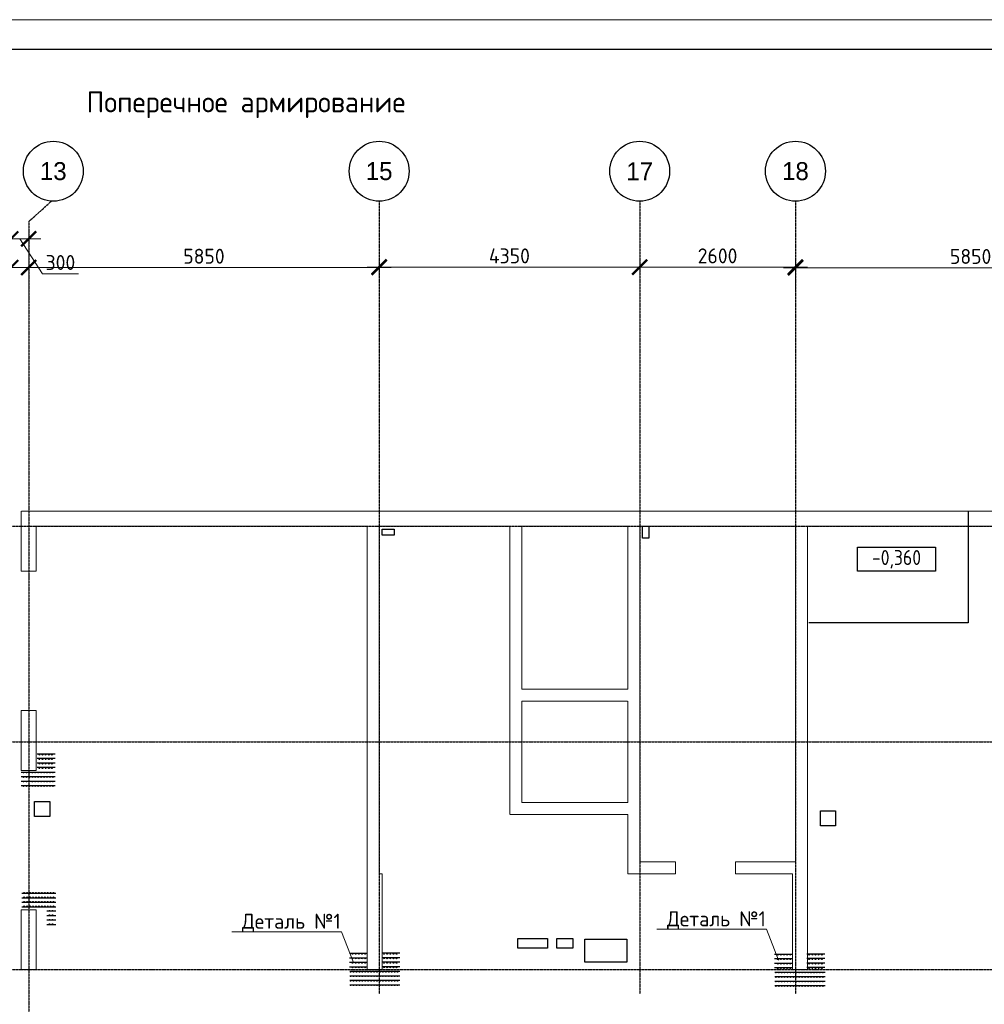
# Model space of a CAD drawing. Header units: millimetres. Extents: x -42044588 to 856694, y -806701 to 941911.
# Tile 251 of 256: x 451861 to 467965, y -56582 to -40150. Entities that reach past the tile are written whole.
import ezdxf
from ezdxf import colors
from ezdxf.entities.mleader import LeaderData, LeaderLine
from ezdxf.math import Vec2, Vec3

# ---------------------------------------------------------------- set-up
doc = ezdxf.new("R2010")
doc.units = ezdxf.units.MM
for name, pattern in [('______5', [1100, 800, -100, 100, -100]), ('ACAD_ISO02W100', [15, 12, -3]), ('осевая', [50.800000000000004, 31.75, -6.35, 6.35, -6.35])]:
    doc.linetypes.add(name, pattern=pattern)
doc.layers.add('0 @ 100', color=7, linetype='Continuous')
doc.layers.add('ТОЛСТЫЕ_ОСНОВНЫЕ', color=6, linetype='Continuous')
for name, color, linetype, lineweight in [('A-ANNO-NOTE-1', 7, 'Continuous', 35), ('Выноски', 20, 'Continuous', 20), ('Оси', 40, '______5', 18), ('осн.сетка', 4, 'Continuous', 60), ('подоснова', 151, 'Continuous', 5), ('размер', 1, 'Continuous', 25), ('РАЗМЕРЫ', 1, 'Continuous', 9), ('Текст', 7, 'Continuous', 25), ('Текст_ общее', 7, 'Continuous', 25), ('ТОНКИЕ', 7, 'Continuous', 9)]:
    doc.layers.add(name, color=color, linetype=linetype, lineweight=lineweight)
doc.styles.add('Century Gothic', font='GOTHIC.TTF')
doc.styles.add('GOST Common_1', font='GOST_Common.ttf', dxfattribs={"width": 0.9, "height": 250})
doc.styles.add('GOST-2.304_Type-B', font='GOST_Common.ttf')
doc.styles.add('ГОСТ', font='GOST_Common.ttf')
doc.dimstyles.new('СПДС', dxfattribs={"dimscale": 100, "dimtxt": 2.5, "dimasz": 2, "dimexe": 1.25, "dimexo": 0, "dimtad": 1, "dimdec": 0, "dimrnd": 5, "dimtxsty": 'GOST-2.304_Type-B', "dimblk": 'ARCHTICK', "dimcen": 2.5, "dimdle": 2, "dimclrd": 1, "dimclre": 1, "dimclrt": 1, "dimadec": 0, "dimazin": 2, "dimtfac": 0.75, "dimtdec": 0, "dimtmove": 1, "dimatfit": 3, "dimfxl": 0, "dimtolj": 1, "dimarcsym": 0})

# ---------------------------------------------------------------- blocks, each defined once
blk = doc.blocks.new('NSY101')
at = {"color": 0, "linetype": 'ByBlock', "lineweight": -2}
blk.add_circle((0, 0), 50.00000381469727, dxfattribs=at)
blk = doc.blocks.new('_ArchTick')
at = {"color": 0, "linetype": 'ByBlock', "const_width": 0.15}
blk.add_lwpolyline([(-0.5, -0.5), (0.5, 0.5)], dxfattribs=at)
blk = doc.blocks.new('*D2237')
at = {"layer": 'DEFPOINTS', "color": 0, "transparency": 16777216}
for p in [(541687.19041892, -43983.44618749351), (541687.19041892, -44486.48072037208), (535167.19041892, -44553.55824888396)]:
    blk.add_point(p, dxfattribs=at)
at = {"layer": 'РАЗМЕРЫ', "color": 0, "lineweight": -2, "transparency": 16777216}
for p, q in [((535167.19041892, -44553.55824888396), (535167.19041892, -43858.44618749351)), ((541687.19041892, -44486.48072037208), (541687.19041892, -43858.44618749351)), ((534967.19041892, -43983.44618749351), (541887.19041892, -43983.44618749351))]:
    blk.add_line(p, q, dxfattribs=at)
at = {"layer": 'РАЗМЕРЫ', "color": 0, "lineweight": -2, "transparency": 16777216, "xscale": 250, "yscale": 250, "zscale": 250, "rotation": 180}
blk.add_blockref('_ArchTick', (535167.19041892, -43983.44618749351), dxfattribs=at)
at = {"layer": 'РАЗМЕРЫ', "color": 0, "lineweight": -2, "transparency": 16777216, "xscale": 250, "yscale": 250, "zscale": 250}
blk.add_blockref('_ArchTick', (541687.19041892, -43983.44618749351), dxfattribs=at)
at = {"layer": 'РАЗМЕРЫ', "color": 0, "transparency": 16777216, "insert": (538427.19041892, -43795.94618749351), "char_height": 250, "attachment_point": 5, "style": 'GOST-2.304_Type-B'}
blk.add_mtext('\\A1;6520', dxfattribs=at)
blk = doc.blocks.new('*D2238')
at = {"layer": 'DEFPOINTS', "color": 0, "transparency": 16777216}
for p in [(541987.19041892, -43502.99456638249), (541687.19041892, -44486.48072037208), (541987.19041892, -44565.09915773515)]:
    blk.add_point(p, dxfattribs=at)
at = {"layer": 'РАЗМЕРЫ', "color": 0, "lineweight": -2, "transparency": 16777216}
for p, q in [((541687.19041892, -44486.48072037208), (541687.19041892, -43377.99456638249)), ((541987.19041892, -44565.09915773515), (541987.19041892, -43377.99456638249)), ((541487.19041892, -43502.99456638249), (542187.19041892, -43502.99456638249)), ((541837.19041892, -43502.99456638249), (542216.2982124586, -44085.33145962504)), ((542216.2982124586, -44085.33145962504), (542816.2982124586, -44085.33145962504))]:
    blk.add_line(p, q, dxfattribs=at)
at = {"layer": 'РАЗМЕРЫ', "color": 0, "lineweight": -2, "transparency": 16777216, "xscale": 250, "yscale": 250, "zscale": 250, "rotation": 180}
blk.add_blockref('_ArchTick', (541687.19041892, -43502.99456638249), dxfattribs=at)
at = {"layer": 'РАЗМЕРЫ', "color": 0, "lineweight": -2, "transparency": 16777216, "xscale": 250, "yscale": 250, "zscale": 250}
blk.add_blockref('_ArchTick', (541987.19041892, -43502.99456638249), dxfattribs=at)
at = {"layer": 'РАЗМЕРЫ', "color": 0, "transparency": 16777216, "insert": (542516.2982124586, -43897.83145962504), "char_height": 250, "attachment_point": 5, "style": 'GOST-2.304_Type-B'}
blk.add_mtext('\\A1;300', dxfattribs=at)
blk = doc.blocks.new('*D2239')
at = {"layer": 'DEFPOINTS', "color": 0, "transparency": 16777216}
for p in [(547837.1904189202, -43980.57124657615), (547837.1904189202, -44140.52880835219), (541987.19041892, -44565.09915773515)]:
    blk.add_point(p, dxfattribs=at)
at = {"layer": 'РАЗМЕРЫ', "color": 0, "lineweight": -2, "transparency": 16777216}
for p, q in [((541987.19041892, -44565.09915773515), (541987.19041892, -43855.57124657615)), ((547837.1904189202, -44140.52880835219), (547837.1904189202, -43855.57124657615)), ((541787.19041892, -43980.57124657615), (548037.1904189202, -43980.57124657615))]:
    blk.add_line(p, q, dxfattribs=at)
at = {"layer": 'РАЗМЕРЫ', "color": 0, "lineweight": -2, "transparency": 16777216, "xscale": 250, "yscale": 250, "zscale": 250, "rotation": 180}
blk.add_blockref('_ArchTick', (541987.19041892, -43980.57124657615), dxfattribs=at)
at = {"layer": 'РАЗМЕРЫ', "color": 0, "lineweight": -2, "transparency": 16777216, "xscale": 250, "yscale": 250, "zscale": 250}
blk.add_blockref('_ArchTick', (547837.1904189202, -43980.57124657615), dxfattribs=at)
at = {"layer": 'РАЗМЕРЫ', "color": 0, "transparency": 16777216, "insert": (544912.1904189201, -43793.07124657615), "char_height": 250, "attachment_point": 5, "style": 'GOST-2.304_Type-B'}
blk.add_mtext('\\A1;5850', dxfattribs=at)
blk = doc.blocks.new('*D2240')
at = {"layer": 'DEFPOINTS', "color": 0, "transparency": 16777216}
for p in [(552187.1904189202, -43974.45795248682), (547837.1904189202, -44140.52880835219), (552187.1904189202, -44104.43329295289)]:
    blk.add_point(p, dxfattribs=at)
at = {"layer": 'РАЗМЕРЫ', "color": 0, "lineweight": -2, "transparency": 16777216}
for p, q in [((547837.1904189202, -44140.52880835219), (547837.1904189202, -43849.45795248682)), ((552187.1904189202, -44104.43329295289), (552187.1904189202, -43849.45795248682)), ((547637.1904189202, -43974.45795248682), (552387.1904189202, -43974.45795248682))]:
    blk.add_line(p, q, dxfattribs=at)
at = {"layer": 'РАЗМЕРЫ', "color": 0, "lineweight": -2, "transparency": 16777216, "xscale": 250, "yscale": 250, "zscale": 250, "rotation": 180}
blk.add_blockref('_ArchTick', (547837.1904189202, -43974.45795248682), dxfattribs=at)
at = {"layer": 'РАЗМЕРЫ', "color": 0, "lineweight": -2, "transparency": 16777216, "xscale": 250, "yscale": 250, "zscale": 250}
blk.add_blockref('_ArchTick', (552187.1904189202, -43974.45795248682), dxfattribs=at)
at = {"layer": 'РАЗМЕРЫ', "color": 0, "transparency": 16777216, "insert": (550012.1904189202, -43786.95795248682), "char_height": 250, "attachment_point": 5, "style": 'GOST-2.304_Type-B'}
blk.add_mtext('\\A1;4350', dxfattribs=at)
blk = doc.blocks.new('*D2241')
at = {"layer": 'DEFPOINTS', "color": 0, "transparency": 16777216}
for p in [(554787.19041892, -43974.45795248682), (552187.1904189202, -44104.43329295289), (554787.19041892, -44378.81373997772)]:
    blk.add_point(p, dxfattribs=at)
at = {"layer": 'РАЗМЕРЫ', "color": 0, "lineweight": -2, "transparency": 16777216}
for p, q in [((552187.1904189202, -44104.43329295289), (552187.1904189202, -43849.45795248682)), ((554787.19041892, -44378.81373997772), (554787.19041892, -43849.45795248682)), ((551987.1904189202, -43974.45795248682), (554987.19041892, -43974.45795248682))]:
    blk.add_line(p, q, dxfattribs=at)
at = {"layer": 'РАЗМЕРЫ', "color": 0, "lineweight": -2, "transparency": 16777216, "xscale": 250, "yscale": 250, "zscale": 250, "rotation": 180}
blk.add_blockref('_ArchTick', (552187.1904189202, -43974.45795248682), dxfattribs=at)
at = {"layer": 'РАЗМЕРЫ', "color": 0, "lineweight": -2, "transparency": 16777216, "xscale": 250, "yscale": 250, "zscale": 250}
blk.add_blockref('_ArchTick', (554787.19041892, -43974.45795248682), dxfattribs=at)
at = {"layer": 'РАЗМЕРЫ', "color": 0, "transparency": 16777216, "insert": (553487.1904189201, -43786.95795248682), "char_height": 250, "attachment_point": 5, "style": 'GOST-2.304_Type-B'}
blk.add_mtext('\\A1;2600', dxfattribs=at)
blk = doc.blocks.new('*D2242')
at = {"layer": 'DEFPOINTS', "color": 0, "transparency": 16777216}
for p in [(560637.19041892, -43984.46269548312), (560637.19041892, -44163.50559499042), (554787.19041892, -44378.81373997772)]:
    blk.add_point(p, dxfattribs=at)
at = {"layer": 'РАЗМЕРЫ', "color": 0, "lineweight": -2, "transparency": 16777216}
for p, q in [((554787.19041892, -44378.81373997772), (554787.19041892, -43859.46269548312)), ((560637.19041892, -44163.50559499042), (560637.19041892, -43859.46269548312)), ((554587.19041892, -43984.46269548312), (560837.19041892, -43984.46269548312))]:
    blk.add_line(p, q, dxfattribs=at)
at = {"layer": 'РАЗМЕРЫ', "color": 0, "lineweight": -2, "transparency": 16777216, "xscale": 250, "yscale": 250, "zscale": 250, "rotation": 180}
blk.add_blockref('_ArchTick', (554787.19041892, -43984.46269548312), dxfattribs=at)
at = {"layer": 'РАЗМЕРЫ', "color": 0, "lineweight": -2, "transparency": 16777216, "xscale": 250, "yscale": 250, "zscale": 250}
blk.add_blockref('_ArchTick', (560637.19041892, -43984.46269548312), dxfattribs=at)
at = {"layer": 'РАЗМЕРЫ', "color": 0, "transparency": 16777216, "insert": (557712.19041892, -43796.96269548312), "char_height": 250, "attachment_point": 5, "style": 'GOST-2.304_Type-B'}
blk.add_mtext('\\A1;5850', dxfattribs=at)
blk = doc.blocks.new('стены')
at = {"color": 9, "linetype": 'ACAD_ISO02W100', "lineweight": 9}
for p, q in [((-705046.5417894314, -438043.2141943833), (-705271.5417894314, -438043.2141943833)), ((-705271.5417894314, -438043.2141943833), (-705271.5417894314, -439043.214161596)), ((-692346.5417894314, -438043.2141943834), (-705046.5417894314, -438043.2141943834)), ((-692146.5417894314, -438043.2141943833), (-692346.5417894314, -438043.2141943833)), ((-686596.5417894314, -438043.2141943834), (-692146.5417894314, -438043.2141943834)), ((-705021.5417894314, -439043.214161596), (-705021.5417894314, -438293.2141943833)), ((-705021.5417894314, -438293.2141943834), (-702166.5417894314, -438293.2141943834)), ((-702166.5417894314, -438293.2141943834), (-702046.5417894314, -438293.2141943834)), ((-702046.5417894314, -438293.2141943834), (-699496.5417894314, -438293.2141943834)), ((-699496.5417894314, -438293.2141943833), (-699496.5417894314, -440333.687020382)), ((-699296.5417894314, -442983.1759803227), (-699296.5417894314, -438293.2141943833)), ((-699296.5417894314, -438293.2141943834), (-697116.802287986, -438293.2141943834)), ((-697116.802287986, -438293.2141943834), (-697116.802287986, -442903.1759803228)), ((-696916.802287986, -441013.1759803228), (-696916.802287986, -438293.2141943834)), ((-696916.802287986, -438293.2141943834), (-695146.5417894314, -438293.2141943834)), ((-695146.5417894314, -438293.2141943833), (-695146.5417894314, -441013.1759803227)), ((-694946.5417894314, -443893.2138543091), (-694946.5417894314, -438293.2141943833)), ((-694946.5417894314, -438293.2141943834), (-692346.5417894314, -438293.2141943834)), ((-692346.5417894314, -438293.2141943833), (-692346.5417894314, -443893.2138543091)), ((-692146.5417894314, -445693.2151943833), (-692146.5417894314, -438293.2141943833)), ((-692146.5417894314, -438293.2141943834), (-686621.5417894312, -438293.2141943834)), ((-705271.5417894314, -439043.214161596), (-705021.5417894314, -439043.214161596)), ((-705101.5417894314, -439043.214161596), (-705021.5417894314, -439043.214161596)), ((-699496.5417894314, -440333.687020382), (-699496.5417894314, -440453.687020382)), ((-699496.5417894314, -440453.687020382), (-699496.5417894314, -442153.687020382)), ((-695146.5417894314, -441013.1759803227), (-696916.802287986, -441013.1759803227)), ((-705021.5417894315, -441368.214710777), (-705271.5417894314, -441368.2147107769)), ((-705271.5417894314, -441368.214710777), (-705271.5417894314, -442368.2146779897)), ((-705021.5417894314, -441368.214710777), (-705101.5417894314, -441368.214710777)), ((-705021.5417894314, -442153.687020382), (-705021.5417894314, -441368.214710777)), ((-696916.802287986, -441213.1759803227), (-695146.5417894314, -441213.1759803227)), ((-696916.802287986, -442903.1759803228), (-696916.802287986, -441213.1759803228)), ((-695146.5417894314, -441213.1759803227), (-695146.5417894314, -442903.1759803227)), ((-705021.5417894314, -442273.687020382), (-705021.5417894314, -442153.687020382)), ((-699496.5417894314, -442153.687020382), (-699496.5417894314, -442273.687020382)), ((-705021.5417894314, -442368.2146779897), (-705021.5417894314, -442273.687020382)), ((-699496.5417894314, -442273.687020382), (-699496.5417894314, -443973.687020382)), ((-705271.5417894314, -442368.2146779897), (-705101.5417894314, -442368.2146779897)), ((-705101.5417894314, -442368.2146779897), (-705021.5417894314, -442368.2146779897)), ((-699296.5417894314, -443103.1759803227), (-699296.5417894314, -442983.1759803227)), ((-697116.802287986, -442903.1759803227), (-697116.802287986, -442983.1759803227)), ((-697116.802287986, -442983.1759803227), (-697116.802287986, -443103.1759803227)), ((-695146.5417894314, -442903.1759803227), (-696916.802287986, -442903.1759803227)), ((-699296.5417894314, -444093.2138543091), (-699296.5417894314, -443103.1759803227)), ((-697116.802287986, -443103.1759803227), (-695146.5417894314, -443103.1759803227)), ((-695146.5417894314, -443103.1759803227), (-695146.5417894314, -443893.2138543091)), ((-699496.5417894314, -443973.687020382), (-699496.5417894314, -444093.687020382)), ((-695146.5417894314, -443893.2138543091), (-695146.5417894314, -444093.2138543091)), ((-694346.5417894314, -443893.2138543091), (-694946.5417894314, -443893.2138543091)), ((-694346.5417894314, -443893.2138543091), (-694346.5417894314, -444093.2138543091)), ((-693346.5417894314, -444093.2138543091), (-693346.5417894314, -443893.2138543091)), ((-692346.5417894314, -443893.2138543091), (-693346.5417894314, -443893.2138543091)), ((-699496.5417894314, -444093.687020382), (-699496.5417894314, -445693.687020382)), ((-699296.5417894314, -444093.2138543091), (-699246.5417894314, -444093.2138543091)), ((-699246.5417894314, -445693.687020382), (-699246.5417894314, -444093.2138543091)), ((-695146.5417894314, -444093.2138543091), (-694946.5417894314, -444093.2138543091)), ((-694946.5417894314, -444093.2138543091), (-694346.5417894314, -444093.2138543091)), ((-693346.5417894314, -444093.2138543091), (-692396.5417894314, -444093.2138543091)), ((-692396.5417894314, -444093.2138543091), (-692396.5417894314, -445693.2151943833)), ((-705021.5417894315, -444693.2152271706), (-705271.5417894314, -444693.2152271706)), ((-705271.5417894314, -444693.2152271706), (-705271.5417894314, -445693.2151943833)), ((-705021.5417894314, -444693.2152271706), (-705101.5417894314, -444693.2152271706)), ((-705021.5417894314, -445693.2151943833), (-705021.5417894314, -444693.2152271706)), ((-705271.5417894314, -445693.2151943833), (-705021.5417894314, -445693.2151943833)), ((-699496.5417894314, -445693.687020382), (-699246.5417894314, -445693.687020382)), ((-692396.5417894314, -445693.2151943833), (-692146.5417894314, -445693.2151943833))]:
    blk.add_line(p, q, dxfattribs=at)
blk = doc.blocks.new('*U6686')
at = {"layer": 'ТОЛСТЫЕ_ОСНОВНЫЕ', "color": 6}
blk.add_lwpolyline([(20, 5), (886, 5), (886, 415), (20, 415)], close=True, dxfattribs=at)
at = {"layer": 'ТОНКИЕ'}
blk.add_lwpolyline([(0, 0), (891, 0), (891, 420), (0, 420)], close=True, dxfattribs=at)
blk = doc.blocks.new('деталь 1')
at = {"layer": 'осн.сетка', "color": 3, "lineweight": 25, "ltscale": 100}
for points in [[(263118.5779699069, 23421.44370424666), (263118.5779699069, 20071.84113396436)], [(263418.5779699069, 23421.44370424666), (263418.5779699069, 20071.84113396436)], [(263718.5779699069, 23421.44370424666), (263718.5779699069, 20071.84113396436)], [(264018.5779699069, 23421.44370424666), (264018.5779699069, 20071.84113396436)], [(264318.5779699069, 23443.78162193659), (264318.5779699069, 22243.78162193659)], [(264618.577969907, 23443.78162193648), (264618.577969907, 22243.78162193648)], [(264918.5779699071, 23443.78162193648), (264918.5779699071, 22243.78162193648)], [(265218.5779699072, 23443.78162193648), (265218.5779699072, 22243.78162193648)], [(264318.5779699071, 20081.33328965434), (264318.5779699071, 21281.33328965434)], [(264618.5779699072, 20081.33328965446), (264618.5779699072, 21281.33328965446)], [(264918.5779699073, 20081.33328965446), (264918.5779699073, 21281.33328965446)], [(265218.5779699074, 20081.33328965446), (265218.5779699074, 21281.33328965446)]]:
    blk.add_lwpolyline(points, dxfattribs=at)
at = {"layer": 'размер', "lineweight": 25, "ltscale": 2}
for centre, radius in [((263087.2032245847, 23362.5400606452), 25.20000000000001), ((263087.2032245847, 23166.5400606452), 25.20000000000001), ((263387.2032245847, 23362.5400606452), 25.20000000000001), ((263387.2032245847, 23166.5400606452), 25.20000000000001), ((263687.2032245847, 23362.5400606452), 25.20000000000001), ((263687.2032245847, 23166.5400606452), 25.20000000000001), ((263987.2032245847, 23362.5400606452), 25.20000000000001), ((263987.2032245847, 23166.5400606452), 25.20000000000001), ((264284.9621713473, 23233.78162193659), 27), ((264284.9621713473, 23023.78162193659), 27), ((264584.9621713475, 23233.78162193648), 27), ((264584.9621713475, 23023.78162193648), 27), ((264884.9621713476, 23233.78162193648), 27), ((264884.9621713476, 23023.78162193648), 27), ((265184.9621713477, 23233.78162193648), 27), ((265184.9621713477, 23023.78162193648), 27), ((263087.2032245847, 22970.5400606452), 25.20000000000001), ((263087.2032245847, 22774.5400606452), 25.20000000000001), ((263087.2032245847, 22578.5400606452), 25.20000000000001), ((263087.2032245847, 22382.5400606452), 25.20000000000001), ((263387.2032245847, 22970.5400606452), 25.20000000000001), ((263387.2032245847, 22774.5400606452), 25.20000000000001), ((263387.2032245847, 22578.5400606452), 25.20000000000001), ((263387.2032245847, 22382.5400606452), 25.20000000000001), ((263687.2032245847, 22970.5400606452), 25.20000000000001), ((263687.2032245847, 22774.5400606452), 25.20000000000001), ((263687.2032245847, 22578.5400606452), 25.20000000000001), ((263687.2032245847, 22382.5400606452), 25.20000000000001), ((263987.2032245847, 22970.5400606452), 25.20000000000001), ((263987.2032245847, 22774.5400606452), 25.20000000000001), ((263987.2032245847, 22578.5400606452), 25.20000000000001), ((263987.2032245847, 22382.5400606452), 25.20000000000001), ((264284.9621713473, 22813.78162193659), 27), ((264284.9621713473, 22603.78162193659), 27), ((264284.9621713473, 22393.78162193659), 27), ((264584.9621713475, 22813.78162193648), 27), ((264584.9621713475, 22603.78162193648), 27), ((264584.9621713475, 22393.78162193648), 27), ((264884.9621713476, 22813.78162193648), 27), ((264884.9621713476, 22603.78162193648), 27), ((264884.9621713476, 22393.78162193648), 27), ((265184.9621713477, 22813.78162193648), 27), ((265184.9621713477, 22603.78162193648), 27), ((265184.9621713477, 22393.78162193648), 27), ((263087.2032245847, 22186.5400606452), 25.20000000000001), ((263087.2032245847, 21990.5400606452), 25.20000000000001), ((263087.2032245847, 21794.5400606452), 25.20000000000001), ((263387.2032245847, 22186.5400606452), 25.20000000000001), ((263387.2032245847, 21990.5400606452), 25.20000000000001), ((263387.2032245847, 21794.5400606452), 25.20000000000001), ((263687.2032245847, 22186.5400606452), 25.20000000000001), ((263687.2032245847, 21990.5400606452), 25.20000000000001), ((263687.2032245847, 21794.5400606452), 25.20000000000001), ((263987.2032245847, 22186.5400606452), 25.20000000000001), ((263987.2032245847, 21990.5400606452), 25.20000000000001), ((263987.2032245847, 21794.5400606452), 25.20000000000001), ((263087.2032245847, 21598.5400606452), 25.20000000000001), ((263087.2032245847, 21402.5400606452), 25.20000000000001), ((263087.2032245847, 21206.5400606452), 25.20000000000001), ((263087.2032245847, 21010.5400606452), 25.20000000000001), ((263387.2032245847, 21598.5400606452), 25.20000000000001), ((263387.2032245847, 21402.5400606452), 25.20000000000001), ((263387.2032245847, 21206.5400606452), 25.20000000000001), ((263387.2032245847, 21010.5400606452), 25.20000000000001), ((263687.2032245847, 21598.5400606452), 25.20000000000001), ((263687.2032245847, 21402.5400606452), 25.20000000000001), ((263687.2032245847, 21206.5400606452), 25.20000000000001), ((263687.2032245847, 21010.5400606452), 25.20000000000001), ((263987.2032245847, 21598.5400606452), 25.20000000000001), ((263987.2032245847, 21402.5400606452), 25.20000000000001), ((263987.2032245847, 21206.5400606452), 25.20000000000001), ((263987.2032245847, 21010.5400606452), 25.20000000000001), ((264284.9621713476, 21131.33328965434), 27), ((264584.9621713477, 21131.33328965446), 27), ((264884.9621713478, 21131.33328965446), 27), ((265184.9621713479, 21131.33328965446), 27), ((263087.2032245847, 20814.5400606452), 25.20000000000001), ((263087.2032245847, 20618.5400606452), 25.20000000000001), ((263087.2032245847, 20422.5400606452), 25.20000000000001), ((263387.2032245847, 20814.5400606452), 25.20000000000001), ((263387.2032245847, 20618.5400606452), 25.20000000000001), ((263387.2032245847, 20422.5400606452), 25.20000000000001), ((263687.2032245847, 20814.5400606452), 25.20000000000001), ((263687.2032245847, 20618.5400606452), 25.20000000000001), ((263687.2032245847, 20422.5400606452), 25.20000000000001), ((263987.2032245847, 20814.5400606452), 25.20000000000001), ((263987.2032245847, 20618.5400606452), 25.20000000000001), ((263987.2032245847, 20422.5400606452), 25.20000000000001), ((264284.9621713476, 20921.33328965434), 27), ((264284.9621713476, 20711.33328965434), 27), ((264284.9621713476, 20501.33328965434), 27), ((264584.9621713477, 20921.33328965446), 27), ((264584.9621713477, 20711.33328965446), 27), ((264584.9621713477, 20501.33328965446), 27), ((264884.9621713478, 20921.33328965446), 27), ((264884.9621713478, 20711.33328965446), 27), ((264884.9621713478, 20501.33328965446), 27), ((265184.9621713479, 20921.33328965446), 27), ((265184.9621713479, 20711.33328965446), 27), ((265184.9621713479, 20501.33328965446), 27), ((263087.2032245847, 20226.5400606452), 25.20000000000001), ((263387.2032245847, 20226.5400606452), 25.20000000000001), ((263687.2032245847, 20226.5400606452), 25.20000000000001), ((263987.2032245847, 20226.5400606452), 25.20000000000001), ((264284.9621713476, 20291.33328965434), 27), ((264584.9621713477, 20291.33328965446), 27), ((264884.9621713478, 20291.33328965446), 27), ((265184.9621713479, 20291.33328965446), 27)]:
    blk.add_circle(centre, radius, dxfattribs=at)
blk = doc.blocks.new('отв ов')
at = {"color": 1, "linetype": 'ByBlock', "lineweight": 30}
for points in [[(58415.30251705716, -244896.8645705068), (58615.33941221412, -244896.8645705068), (58615.33941221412, -244996.9330319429), (58415.30251705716, -244996.9330319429)], [(62765.24238695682, -244845.8220113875), (62866.04370324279, -244845.8916220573), (62866.04370324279, -245047.3031341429), (62765.24238695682, -245047.2335234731)], [(52613.76199384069, -249439.0101737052), (52865.55286898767, -249439.0101737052), (52865.55286898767, -249689.5483450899), (52613.76199384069, -249689.5483450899)], [(65733.54996774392, -249597.4553922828), (65985.3408428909, -249597.4553922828), (65985.3408428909, -249847.9935636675), (65733.54996774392, -249847.9935636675)]]:
    blk.add_lwpolyline(points, close=True, dxfattribs=at)
blk = doc.blocks.new('отв эом')
at = {"color": 3, "linetype": 'ByBlock', "lineweight": 30}
for points in [[(28452.89067549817, -243557.7471349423), (28950.05967265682, -243557.7471349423), (28950.05967265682, -243717.002247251), (28452.89067549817, -243717.002247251)], [(29102.82138738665, -243559.8885362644), (29371.11137056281, -243559.8885362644), (29371.11137056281, -243717.1628923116), (29102.82138738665, -243717.1628923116)], [(29571.61951638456, -243571.2177871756), (30272.60346042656, -243571.2177871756), (30272.60346042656, -243951.0793283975), (29571.61951638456, -243951.0793283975)]]:
    blk.add_lwpolyline(points, close=True, dxfattribs=at)
blk = doc.blocks.new('_None')
blk = doc.blocks.new('A$Cd09756da')
at = {"layer": 'Текст', "color": 7, "insert": (-11740.83249549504, 4332.900736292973), "char_height": 250, "attachment_point": 1, "style": 'ГОСТ'}
blk.add_mtext_dynamic_manual_height_columns('\\pi594.35517;{\\fTimes New Roman|b0|i0|c204|p18;\\C256;Строительство жилого комплекса со  встроенными помещениями \\P\\pi1441.86779;общественного-делового, коммерческого назначения и \\P\\pi41.3631;поликлиническим учреждением по адресу: г. Чита, ул. 1-я Коллективная}', width=11543.07227411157, gutter_width=12.5, heights=[0], dxfattribs=at)
blk = doc.blocks.new('оси 2.1')
at = {"layer": 'Оси', "color": 16, "linetype": 'осевая', "lineweight": 25, "transparency": 33554687}
blk.add_line((541987.19041892, -43214.71991191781), (542366.3774962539, -42873.74511351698), dxfattribs=at)
at = {"layer": 'Оси', "color": 16, "linetype": 'осевая', "lineweight": 25, "ltscale": 0.5, "transparency": 33554687}
for p, q in [((547837.1904189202, -42874.6954528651), (547837.19041892, -56104.6226562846)), ((552187.1904189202, -42874.6954528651), (552187.19041892, -56104.6226562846)), ((554787.19041892, -42874.6954528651), (554787.19041892, -56104.6226562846)), ((541987.19041892, -43214.71991191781), (541987.19041892, -68882.30911461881)), ((508400.970906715, -48299.08484308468), (573659.1670726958, -48299.08484308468)), ((508400.970906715, -51899.08484308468), (573659.1670726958, -51899.08484308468)), ((508400.970906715, -55699.08584308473), (573652.8725669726, -55699.08584308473))]:
    blk.add_line(p, q, dxfattribs=at)
at = {"layer": 'Оси', "color": 16, "linetype": 'Continuous', "lineweight": 25, "transparency": 33554687, "xscale": 9.999999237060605, "yscale": 9.999999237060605, "zscale": 9.999999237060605}
for p in [(542397.19041892, -42374.6954528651), (547837.19041892, -42374.6954528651), (552187.19041892, -42374.6954528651), (554787.19041892, -42374.6954528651)]:
    blk.add_blockref('NSY101', p, dxfattribs=at)
at = {"layer": 'Оси', "color": 16, "linetype": 'Continuous', "lineweight": 25, "transparency": 33554687, "char_height": 300, "width": 620, "attachment_point": 5, "style": 'Century Gothic'}
for s, insert in [('13 ', (542397.19041892, -42374.6954528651)), ('15 ', (547837.19041892, -42374.6954528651)), ('17 ', (552187.19041892, -42374.6954528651)), ('18 ', (554787.19041892, -42374.6954528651))]:
    blk.add_mtext(s, dxfattribs=dict(at, insert=insert))
at = {"layer": 'РАЗМЕРЫ', "color": 1}
dim = blk.add_linear_dim(base=(541987.19041892, -43502.99456638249), p1=(541687.19041892, -44486.48072037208), p2=(541987.19041892, -44565.09915773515), dimstyle='СПДС', dxfattribs=at)
dim.commit()
dim.dimension.update_dxf_attribs({"geometry": '*D2238', "text_midpoint": (542278.7982124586, -44085.33145962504), "dimtype": 128})
for base, p1, p2, picture, middle, set_off in [((541687.19041892, -43983.44618749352), (535167.19041892, -44553.55824888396), (541687.19041892, -44486.48072037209), '*D2237', (538427.19041892, -43795.94618749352), (0, -7.275957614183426e-12)), ((552187.1904189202, -43974.45795248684), (547837.1904189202, -44140.52880835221), (552187.1904189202, -44104.43329295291), '*D2240', (550012.1904189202, -43786.95795248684), (0, -2.182787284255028e-11)), ((554787.19041892, -43974.45795248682), (552187.1904189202, -44104.4332929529), (554787.19041892, -44378.81373997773), '*D2241', (553487.1904189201, -43786.95795248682), (0, -7.275957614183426e-12))]:
    dim = blk.add_linear_dim(base=base, p1=p1, p2=p2, dimstyle='СПДС', dxfattribs=at)
    dim.commit()
    dim.dimension.update_dxf_attribs({"geometry": picture, "text_midpoint": middle, "insert": set_off})
for base, p1, p2, picture, middle in [((547837.1904189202, -43980.57124657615), (541987.19041892, -44565.09915773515), (547837.1904189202, -44140.52880835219), '*D2239', (544912.1904189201, -43793.07124657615)), ((560637.19041892, -43984.46269548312), (554787.19041892, -44378.81373997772), (560637.19041892, -44163.50559499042), '*D2242', (557712.19041892, -43796.96269548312))]:
    dim = blk.add_linear_dim(base=base, p1=p1, p2=p2, dimstyle='СПДС', dxfattribs=at)
    dim.commit()
    dim.dimension.update_dxf_attribs({"geometry": picture, "text_midpoint": middle})

msp = doc.modelspace()

# ---------------------------------------------------------------- linework, layer by layer
at = {"layer": 'A-ANNO-NOTE-1', "color": 1, "linetype": 'ByBlock', "lineweight": 30}
for p, q in [((467696.6225294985, -48353.28674747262), (467696.6225294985, -50213.2867474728)), ((467696.6225294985, -50213.2867474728), (465036.6225294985, -50213.28674747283))]:
    msp.add_line(p, q, dxfattribs=at)
at = {"layer": 'осн.сетка', "color": 3, "lineweight": 25, "ltscale": 100}
for points in [[(452451.2824339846, -52406.37984891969), (452151.2824339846, -52406.37984891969)], [(452451.2824339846, -52481.37984891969), (452151.2824339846, -52481.37984891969)], [(452451.2824339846, -52556.37984891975), (452151.2824339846, -52556.37984891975)], [(451885.4624308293, -52706.37984891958), (452450.9778108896, -52706.37984891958)], [(452451.2824339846, -52631.37984891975), (452151.2824339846, -52631.37984891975)], [(451885.4624308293, -52781.37984891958), (452450.9778108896, -52781.37984891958)], [(451885.4624308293, -52856.37984891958), (452450.9778108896, -52856.37984891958)], [(451885.4624308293, -52931.37984891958), (452450.9778108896, -52931.37984891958)], [(451896.3818068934, -54729.38820599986), (452461.8971869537, -54729.38820599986)], [(451896.3818068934, -54804.38820599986), (452461.8971869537, -54804.38820599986)], [(451896.3818068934, -54879.38820599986), (452461.8971869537, -54879.38820599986)], [(451896.3818068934, -54954.38820599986), (452461.8971869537, -54954.38820599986)], [(452462.2018100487, -55029.38820599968), (452311.1534165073, -55029.38820599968)], [(452462.2018100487, -55104.38820599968), (452311.1533986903, -55104.38820599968)], [(452462.2018100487, -55179.38820599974), (452311.1533808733, -55179.38820599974)], [(452462.2018100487, -55254.38820599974), (452311.1533630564, -55254.38820599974)]]:
    msp.add_lwpolyline(points, dxfattribs=at)
at = {"layer": 'размер', "lineweight": 25, "ltscale": 2}
for centre, radius in [((452188.7824339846, -52414.78379855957), 6.750000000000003), ((452241.2824339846, -52414.78379855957), 6.750000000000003), ((452293.7824339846, -52414.78379855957), 6.750000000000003), ((452346.2824339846, -52414.78379855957), 6.750000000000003), ((452398.7824339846, -52414.78379855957), 6.750000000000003), ((452188.7824339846, -52489.78379855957), 6.750000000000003), ((452188.7824339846, -52564.78379855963), 6.750000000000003), ((452241.2824339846, -52489.78379855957), 6.750000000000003), ((452241.2824339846, -52564.78379855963), 6.750000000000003), ((452293.7824339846, -52489.78379855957), 6.750000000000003), ((452293.7824339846, -52564.78379855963), 6.750000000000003), ((452346.2824339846, -52489.78379855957), 6.750000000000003), ((452346.2824339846, -52564.78379855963), 6.750000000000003), ((452398.7824339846, -52489.78379855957), 6.750000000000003), ((452398.7824339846, -52564.78379855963), 6.750000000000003), ((451924.9807412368, -52714.22353525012), 6.300000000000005), ((451973.9807412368, -52714.22353525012), 6.300000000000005), ((452022.9807412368, -52714.22353525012), 6.300000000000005), ((452071.9807412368, -52714.22353525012), 6.300000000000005), ((452120.9807412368, -52714.22353525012), 6.300000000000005), ((452169.9807412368, -52714.22353525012), 6.300000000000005), ((452188.7824339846, -52639.78379855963), 6.750000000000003), ((452218.9807412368, -52714.22353525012), 6.300000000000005), ((452241.2824339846, -52639.78379855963), 6.750000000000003), ((452267.9807412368, -52714.22353525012), 6.300000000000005), ((452293.7824339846, -52639.78379855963), 6.750000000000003), ((452316.9807412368, -52714.22353525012), 6.300000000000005), ((452346.2824339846, -52639.78379855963), 6.750000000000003), ((452365.9807412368, -52714.22353525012), 6.300000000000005), ((452398.7824339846, -52639.78379855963), 6.750000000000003), ((452414.9807412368, -52714.22353525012), 6.300000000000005), ((451924.9807412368, -52789.22353525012), 6.300000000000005), ((451924.9807412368, -52864.22353525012), 6.300000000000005), ((451973.9807412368, -52789.22353525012), 6.300000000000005), ((451973.9807412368, -52864.22353525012), 6.300000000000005), ((452022.9807412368, -52789.22353525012), 6.300000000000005), ((452022.9807412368, -52864.22353525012), 6.300000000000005), ((452071.9807412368, -52789.22353525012), 6.300000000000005), ((452071.9807412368, -52864.22353525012), 6.300000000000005), ((452120.9807412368, -52789.22353525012), 6.300000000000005), ((452120.9807412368, -52864.22353525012), 6.300000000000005), ((452169.9807412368, -52789.22353525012), 6.300000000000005), ((452169.9807412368, -52864.22353525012), 6.300000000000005), ((452218.9807412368, -52789.22353525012), 6.300000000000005), ((452218.9807412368, -52864.22353525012), 6.300000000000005), ((452267.9807412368, -52789.22353525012), 6.300000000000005), ((452267.9807412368, -52864.22353525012), 6.300000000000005), ((452316.9807412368, -52789.22353525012), 6.300000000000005), ((452316.9807412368, -52864.22353525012), 6.300000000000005), ((452365.9807412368, -52789.22353525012), 6.300000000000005), ((452365.9807412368, -52864.22353525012), 6.300000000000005), ((452414.9807412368, -52789.22353525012), 6.300000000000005), ((452414.9807412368, -52864.22353525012), 6.300000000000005), ((451924.9807412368, -52939.22353525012), 6.300000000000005), ((451973.9807412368, -52939.22353525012), 6.300000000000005), ((452022.9807412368, -52939.22353525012), 6.300000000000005), ((452071.9807412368, -52939.22353525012), 6.300000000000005), ((452120.9807412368, -52939.22353525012), 6.300000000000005), ((452169.9807412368, -52939.22353525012), 6.300000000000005), ((452218.9807412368, -52939.22353525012), 6.300000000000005), ((452267.9807412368, -52939.22353525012), 6.300000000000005), ((452316.9807412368, -52939.22353525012), 6.300000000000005), ((452365.9807412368, -52939.22353525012), 6.300000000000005), ((452414.9807412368, -52939.22353525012), 6.300000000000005), ((451935.9001173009, -54721.54451966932), 6.300000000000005), ((451984.9001173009, -54721.54451966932), 6.300000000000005), ((452033.9001173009, -54721.54451966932), 6.300000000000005), ((452082.9001173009, -54721.54451966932), 6.300000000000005), ((452131.9001173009, -54721.54451966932), 6.300000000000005), ((452180.9001173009, -54721.54451966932), 6.300000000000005), ((452229.9001173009, -54721.54451966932), 6.300000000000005), ((452278.9001173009, -54721.54451966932), 6.300000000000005), ((452327.9001173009, -54721.54451966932), 6.300000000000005), ((452376.9001173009, -54721.54451966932), 6.300000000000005), ((452425.9001173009, -54721.54451966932), 6.300000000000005), ((451935.9001173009, -54796.54451966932), 6.300000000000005), ((451935.9001173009, -54871.54451966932), 6.300000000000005), ((451984.9001173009, -54796.54451966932), 6.300000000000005), ((451984.9001173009, -54871.54451966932), 6.300000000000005), ((452033.9001173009, -54796.54451966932), 6.300000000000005), ((452033.9001173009, -54871.54451966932), 6.300000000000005), ((452082.9001173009, -54796.54451966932), 6.300000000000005), ((452082.9001173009, -54871.54451966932), 6.300000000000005), ((452131.9001173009, -54796.54451966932), 6.300000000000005), ((452131.9001173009, -54871.54451966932), 6.300000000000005), ((452180.9001173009, -54796.54451966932), 6.300000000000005), ((452180.9001173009, -54871.54451966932), 6.300000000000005), ((452229.9001173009, -54796.54451966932), 6.300000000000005), ((452229.9001173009, -54871.54451966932), 6.300000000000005), ((452278.9001173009, -54796.54451966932), 6.300000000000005), ((452278.9001173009, -54871.54451966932), 6.300000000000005), ((452327.9001173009, -54796.54451966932), 6.300000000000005), ((452327.9001173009, -54871.54451966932), 6.300000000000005), ((452376.9001173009, -54796.54451966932), 6.300000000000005), ((452376.9001173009, -54871.54451966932), 6.300000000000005), ((452425.9001173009, -54796.54451966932), 6.300000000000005), ((452425.9001173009, -54871.54451966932), 6.300000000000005), ((451935.9001173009, -54946.54451966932), 6.300000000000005), ((451984.9001173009, -54946.54451966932), 6.300000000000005), ((452033.9001173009, -54946.54451966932), 6.300000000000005), ((452082.9001173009, -54946.54451966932), 6.300000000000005), ((452131.9001173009, -54946.54451966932), 6.300000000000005), ((452180.9001173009, -54946.54451966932), 6.300000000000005), ((452229.9001173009, -54946.54451966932), 6.300000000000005), ((452278.9001173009, -54946.54451966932), 6.300000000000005), ((452327.9001173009, -54946.54451966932), 6.300000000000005), ((452357.2018100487, -55020.98425635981), 6.750000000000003), ((452376.9001173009, -54946.54451966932), 6.300000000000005), ((452409.7018100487, -55020.98425635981), 6.750000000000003), ((452425.9001173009, -54946.54451966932), 6.300000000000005), ((452357.2018100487, -55095.98425635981), 6.750000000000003), ((452357.2018100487, -55170.98425635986), 6.750000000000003), ((452409.7018100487, -55095.98425635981), 6.750000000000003), ((452409.7018100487, -55170.98425635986), 6.750000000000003), ((452357.2018100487, -55245.98425635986), 6.750000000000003), ((452409.7018100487, -55245.98425635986), 6.750000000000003)]:
    msp.add_circle(centre, radius, dxfattribs=at)
at = {"layer": 'Текст_ общее', "lineweight": 30}
msp.add_lwpolyline([(465849.4017072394, -48955.03262815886), (467149.4017072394, -48955.03262815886), (467149.4017072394, -49355.03262815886), (465849.4017072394, -49355.03262815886)], close=True, dxfattribs=at)

# ---------------------------------------------------------------- block references
at = {"xscale": 100, "yscale": 100, "zscale": 100}
msp.add_blockref('*U6686', (414989.0615113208, -82149.75832626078, -719.9999940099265), dxfattribs=at)
msp.add_blockref('стены', (1157158.16431893, 389689.8892660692))
at = {"lineweight": 50, "ltscale": 100}
msp.add_blockref('A$Cd09756da', (370024.669241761, -60395.95737863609, -719.9999940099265), dxfattribs=at)
at = {"layer": 'РАЗМЕРЫ'}
msp.add_blockref('оси 2.1', (-89975.567889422, -304.2400852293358), dxfattribs=at)
at = {"layer": 'РАЗМЕРЫ', "color": 1, "xscale": 0.25, "yscale": 0.25, "zscale": 0.25, "rotation": 89.99999999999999}
for p in [(463225.9683206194, -122035.5503080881), (470324.6692426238, -122048.9855344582)]:
    msp.add_blockref('деталь 1', p, dxfattribs=at)

# ---------------------------------------------------------------- texts
at = {"layer": 'Выноски', "color": 240, "true_color": 0xed1f24, "insert": (351590.7856139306, -53394.32319845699), "char_height": 250, "width": 18219.65973059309, "attachment_point": 1, "style": 'ГОСТ'}
msp.add_mtext('\\pi-500,l500;В выделенной области представлена замененная ( актуальная) версия. Содержание изменения см. в листе разрешения на внесение изменений{\\H1.025x; }', dxfattribs=at)
at = {"layer": 'РАЗМЕРЫ', "insert": (455639.2533514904, -41569.80609543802, 719.9999940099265), "char_height": 350, "attachment_point": 5, "style": 'GOST-2.304_Type-B'}
msp.add_mtext_dynamic_manual_height_columns('Поперечное армирование ', width=9816.088127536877, gutter_width=624.9999971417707, heights=[0], dxfattribs=at)

# ---------------------------------------------------------------- leaders
at = {"layer": 'подоснова', "color": 5, "ltscale": 0.3}
ml = msp.add_multileader_mtext('Standard', dxfattribs=at)
ml.set_content('Деталь №1', color=5, style='GOST-2.304_Type-B')
ml.set_leader_properties(color=256, linetype='ByLayer', lineweight=15)
ml.set_arrow_properties(name='NONE')
ml.build(insert=Vec2(0, 0))
ml.multileader.update_dxf_attribs({"text_left_attachment_type": 6, "text_right_attachment_type": 6, "dogleg_length": 0.1, "arrow_head_size": 18})
ctx = ml.context
ctx.base_point, ctx.char_height, ctx.arrow_head_size, ctx.landing_gap_size, ctx.plane_origin = Vec3(462653.6922474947, -55330.22984591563), 250, 18, 20, Vec3(459645.1520233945, -44789.63845205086)
ctx.left_attachment, ctx.right_attachment, ctx.text_align_type = 6, 6, 1
notes = []
notes.append((ctx, [(1, (1, 1, 0), (464329.3983081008, -55330.22984591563), (-1, 0), 0.1, [(0, [(464528.4810354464, -55842.84104578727)], 0, [])])]))
ctx.mtext.insert, ctx.mtext.alignment, ctx.mtext.flow_direction = Vec3(463491.4952777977, -55030.22984591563), 2, 5
ml = msp.add_multileader_mtext('Standard', dxfattribs=at)
ml.set_content('Деталь №1', color=5, style='GOST-2.304_Type-B')
ml.set_leader_properties(color=256, linetype='ByLayer', lineweight=15)
ml.set_arrow_properties(name='NONE')
ml.build(insert=Vec2(0, 0))
ml.multileader.update_dxf_attribs({"text_left_attachment_type": 6, "text_right_attachment_type": 6, "dogleg_length": 0.1, "arrow_head_size": 18})
ctx = ml.context
ctx.base_point, ctx.char_height, ctx.arrow_head_size, ctx.landing_gap_size, ctx.plane_origin = Vec3(455557.1864827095, -55370.67982683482), 250, 18, 20, Vec3(452548.6462586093, -44830.08843297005)
ctx.left_attachment, ctx.right_attachment, ctx.text_align_type = 6, 6, 1
notes.append((ctx, [(1, (1, 1, 0), (457232.8925433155, -55370.67982683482), (-1, 0), 0.1, [(0, [(457431.9752706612, -55883.29102670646)], 0, [])])]))
ctx.mtext.insert, ctx.mtext.alignment, ctx.mtext.flow_direction = Vec3(456394.9895130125, -55070.67982683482), 2, 5
for ctx, leaders in notes:
    for number, flags, end, landing, length, lines in leaders:
        leader = LeaderData()
        leader.index, (leader.has_last_leader_line, leader.has_dogleg_vector, leader.attachment_direction) = number, flags
        leader.last_leader_point, leader.dogleg_vector, leader.dogleg_length = Vec3(end), Vec3(landing), length
        for number, points, colour, breaks in lines:
            line = LeaderLine()
            line.index, line.vertices, line.color, line.breaks = number, Vec3.list(points), colors.encode_raw_color(colour), breaks
            leader.lines.append(line)
        ctx.leaders.append(leader)

# ---------------------------------------------------------------- next in the draw order: texts
at = {"layer": 'Текст_ общее', "insert": (466499.4016781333, -49155.03262846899), "char_height": 250, "width": 1056.523303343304, "attachment_point": 5, "style": 'GOST Common_1', "bg_fill": 3, "box_fill_scale": 1, "bg_fill_color": 256, "bg_fill_transparency": 0}
msp.add_mtext('-0,360', dxfattribs=at)

# ---------------------------------------------------------------- next in the draw order: block references
at = {"layer": 'A-ANNO-NOTE-1', "color": 4, "linetype": 'ByBlock', "lineweight": 9}
for name, p in [('отв ов', (399495.8908964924, 196244.3414940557)), ('отв эом', (431724.6802940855, 188073.7858009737))]:
    msp.add_blockref(name, p, dxfattribs=at)

# ---------------------------------------------------------------- next in the draw order: texts
at = {"layer": '0 @ 100', "insert": (264884.183172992, -43453.00633252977), "char_height": 300, "width": 18500.00000000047, "attachment_point": 1, "style": 'ГОСТ'}
msp.add_mtext('\\pi-900,l900,t900;{\\C7;1.^IАрмирование монолитной плиты  состоит из основного армирования ∅10 А500С с шагом  200х200мм  в нижней зоне, основного армирования ∅10 А500С с шагом  200х200мм  в  верхней зоне и дополнительного армирования, указанного на схемах армирования.\\P2.^IАрмирование плиты предусмотрено отдельными  стержнями заводской длины по осям Х и Y. При недостатке заводской длины стержней для армирования плиты, стыки стержней осуществлять внахлестку без  сварки. Стыки арматуры внахлестку должны располагаться вразбежку (через шаг). См. деталь стыковки арматуры.\\P3.^IВерхнюю и нижнюю арматуру вязать вязальной проволокой через пересечение.  Стержни основной и дополнительной арматуры укладывать в соответствии с сечениями .\\P4.^IПо периметру плиты и у отверстий  у концов основной арматуры устанавливать П-образные элементы Ск1.\\P5.^IПозиции со знаком "*" укладываются с шагом 100 мм\\P6.^IДля фиксации в проектном положении стержней верхней сетки устанавливать фиксаторы Ф1 с шагом 600х600мм.\\P7.^IДиаметр оправки стержня при d<20мм - 5d, при d≥20мм - 8d\\P8.^IКаркасы поперечного армирования устанавливаются до начала устройство верхней сетки армирования.\\P9.^IВ местах расположения отверстий осуществить прерывания основной и дополнительной сеток арматуры. Отверстия обрамляются двумя стержнями арматуры  см. узел обрамления отверстий лист 8, расход стали на обрамление учтен на листе 3.\\P10.^IПроемы размерами до 300х300 допускается выполнять по месту методом алмазного бурения.\\P11.^IЧертеж каркасов КР1, КР2, КР3 см лист 7}', dxfattribs=at)

doc.saveas('drawing.dxf')
